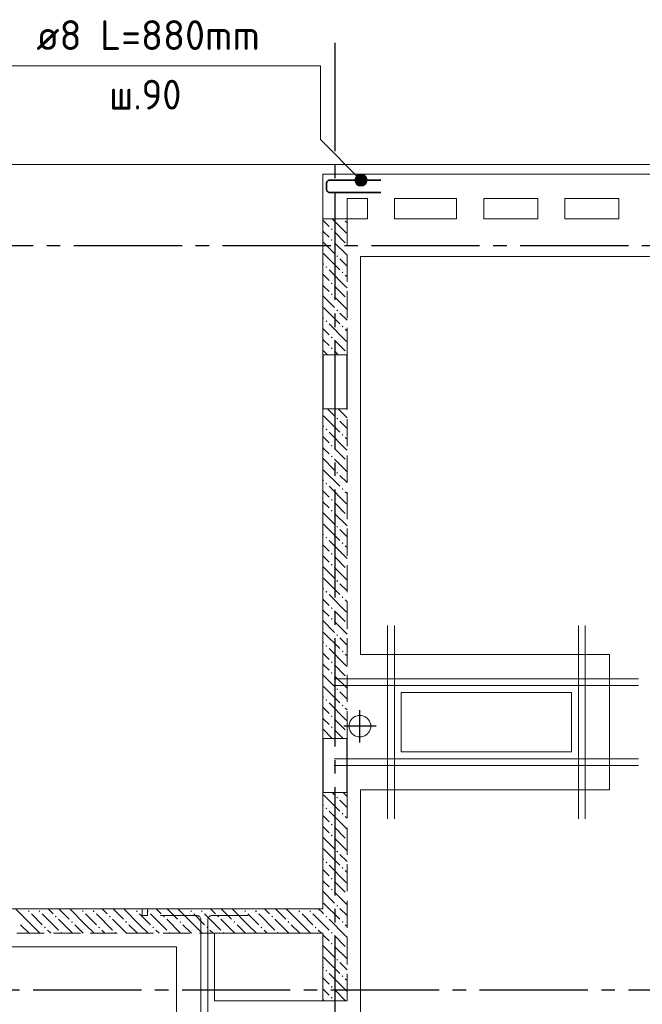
# Model space of a CAD drawing. Header units: millimetres. Extents: x 0 to 61017, y 0 to 42000.
# Tile 9 of 16: x 19310 to 23912, y 28695 to 35971. Entities that reach past the tile are written whole.
import ezdxf

# ---------------------------------------------------------------- set-up
doc = ezdxf.new("R2010")
doc.units = ezdxf.units.MM
doc.linetypes.add('______2', pattern=[270, 200, -70])
doc.linetypes.add('______5', pattern=[1100, 800, -100, 100, -100])
for name, color, linetype, lineweight in [('Standard', 7, 'Continuous', 25), ('ЖБ Перекрытие верхний уровень', 7, 'Continuous', 35), ('ЖБ Стена верхний уровень', 7, 'Continuous', 35), ('Макрос окна_ макрос двери', 7, 'Continuous', 18), ('Обрамление проемов стержнями', 7, 'Continuous', 25), ('Оси', 40, '______5', 18), ('Позиционная метка линия выноска', 7, 'Continuous', 13), ('Позиционная метка номер позиции', 7, 'Continuous', 13)]:
    doc.layers.add(name, color=color, linetype=linetype, lineweight=lineweight)
doc.layers.add('Обрамление П-обр. равн.', color=7, linetype='Continuous', lineweight=25, true_color=0x5f1e0f)
doc.styles.add('ISOCPEUR', font='txt')

msp = doc.modelspace()

# ---------------------------------------------------------------- hatches: boundary and pattern name
at = {"layer": 'ЖБ Стена верхний уровень', "linetype": 'Continuous', "lineweight": 18, "transparency": 33554687}
for points in [[(21700.3, 34500), (21697, 34496.6), (21693.6, 34500)], [(21610.5, 34423.1), (21616.9, 34429.6), (21623.4, 34423.1), (21616.9, 34416.6)], [(21610.5, 34343.1), (21616.9, 34349.6), (21623.4, 34343.1), (21616.9, 34336.6)], [(21650.5, 34223.1), (21657, 34229.6), (21663.5, 34223.1), (21657, 34216.6)], [(21570.5, 34143.1), (21577, 34149.6), (21583.5, 34143.1), (21577, 34136.6)], [(21690.5, 34103.1), (21697, 34109.6), (21703.4, 34103.1), (21697, 34096.6)], [(21610.5, 34023.1), (21616.9, 34029.6), (21623.4, 34023.1), (21616.9, 34016.6)], [(21610.5, 33943.1), (21616.9, 33949.6), (21623.4, 33943.1), (21616.9, 33936.6)], [(21650.5, 33823.1), (21657, 33829.6), (21663.5, 33823.1), (21657, 33816.6)], [(21570.5, 33743.1), (21577, 33749.6), (21583.5, 33743.1), (21577, 33736.6)], [(21690.5, 33703.1), (21697, 33709.6), (21703.4, 33703.1), (21697, 33696.6)], [(21610.5, 33623.1), (21616.9, 33629.6), (21623.4, 33623.1), (21616.9, 33616.6)], [(21610.5, 33543.1), (21616.9, 33549.6), (21623.4, 33543.1), (21616.9, 33536.6)], [(21650.5, 33023.1), (21657, 33029.6), (21663.5, 33023.1), (21657, 33016.6)], [(21570.5, 32943.1), (21577, 32949.6), (21583.5, 32943.1), (21577, 32936.6)], [(21690.5, 32903.1), (21697, 32909.6), (21703.4, 32903.1), (21697, 32896.6)], [(21610.5, 32823.1), (21616.9, 32829.6), (21623.4, 32823.1), (21616.9, 32816.6)], [(21610.5, 32743.1), (21616.9, 32749.6), (21623.4, 32743.1), (21616.9, 32736.6)], [(21650.5, 32623.1), (21657, 32629.6), (21663.5, 32623.1), (21657, 32616.6)], [(21570.5, 32543.1), (21577, 32549.6), (21583.5, 32543.1), (21577, 32536.6)], [(21690.5, 32503.1), (21697, 32509.6), (21703.4, 32503.1), (21697, 32496.6)], [(21610.5, 32423.1), (21616.9, 32429.6), (21623.4, 32423.1), (21616.9, 32416.6)], [(21610.5, 32343.1), (21616.9, 32349.6), (21623.4, 32343.1), (21616.9, 32336.6)], [(21650.5, 32223.1), (21657, 32229.6), (21663.5, 32223.1), (21657, 32216.6)], [(21570.5, 32143.1), (21577, 32149.6), (21583.5, 32143.1), (21577, 32136.6)], [(21690.5, 32103.1), (21697, 32109.6), (21703.4, 32103.1), (21697, 32096.6)], [(21610.5, 32023.1), (21616.9, 32029.6), (21623.4, 32023.1), (21616.9, 32016.6)], [(21610.5, 31943.1), (21616.9, 31949.6), (21623.4, 31943.1), (21616.9, 31936.6)], [(21650.5, 31823.1), (21657, 31829.6), (21663.5, 31823.1), (21657, 31816.6)], [(21570.5, 31743.1), (21577, 31749.6), (21583.5, 31743.1), (21577, 31736.6)], [(21690.5, 31703.1), (21697, 31709.6), (21703.4, 31703.1), (21697, 31696.6)], [(21610.5, 31623.1), (21616.9, 31629.6), (21623.4, 31623.1), (21616.9, 31616.6)], [(21610.5, 31543.1), (21616.9, 31549.6), (21623.4, 31543.1), (21616.9, 31536.6)], [(21650.5, 31423.1), (21657, 31429.6), (21663.5, 31423.1), (21657, 31416.6)], [(21570.5, 31343.1), (21577, 31349.6), (21583.5, 31343.1), (21577, 31336.6)], [(21690.5, 31303.1), (21697, 31309.6), (21703.4, 31303.1), (21697, 31296.6)], [(21610.5, 31223.1), (21616.9, 31229.6), (21623.4, 31223.1), (21616.9, 31216.6)], [(21610.5, 31143.1), (21616.9, 31149.6), (21623.4, 31143.1), (21616.9, 31136.6)], [(21650.5, 31023.1), (21657, 31029.6), (21663.5, 31023.1), (21657, 31016.6)], [(21570.5, 30943.1), (21577, 30949.6), (21583.5, 30943.1), (21577, 30936.6)], [(21690.5, 30903.1), (21697, 30909.6), (21703.4, 30903.1), (21697, 30896.6)], [(21610.5, 30823.1), (21616.9, 30829.6), (21623.4, 30823.1), (21616.9, 30816.6)], [(21610.5, 30743.1), (21616.9, 30749.6), (21623.4, 30743.1), (21616.9, 30736.6)], [(21650.5, 30223.1), (21657, 30229.6), (21663.5, 30223.1), (21657, 30216.6)], [(21570.5, 30143.1), (21577, 30149.6), (21583.5, 30143.1), (21577, 30136.6)], [(21690.5, 30103.1), (21697, 30109.6), (21703.4, 30103.1), (21697, 30096.6)], [(21610.5, 30023.1), (21616.9, 30029.6), (21623.4, 30023.1), (21616.9, 30016.6)], [(21610.5, 29943.1), (21616.9, 29949.6), (21623.4, 29943.1), (21616.9, 29936.6)], [(21650.5, 29823.1), (21657, 29829.6), (21663.5, 29823.1), (21657, 29816.6)], [(21570.5, 29743.1), (21577, 29749.6), (21583.5, 29743.1), (21577, 29736.6)], [(21690.5, 29703.1), (21697, 29709.6), (21703.4, 29703.1), (21697, 29696.6)], [(21610.5, 29623.1), (21616.9, 29629.6), (21623.4, 29623.1), (21616.9, 29616.6)], [(21610.5, 29543.1), (21616.9, 29549.6), (21623.4, 29543.1), (21616.9, 29536.6)], [(21650.5, 29423.1), (21657, 29429.6), (21663.5, 29423.1), (21657, 29416.6)], [(19370.5, 29383.1), (19377, 29389.6), (19383.5, 29383.1), (19377, 29376.6)], [(19450.5, 29383.1), (19457, 29389.6), (19463.5, 29383.1), (19457, 29376.6)], [(19570.5, 29343.1), (19577, 29349.6), (19583.5, 29343.1), (19577, 29336.6)], [(19770.5, 29383.1), (19777, 29389.6), (19783.5, 29383.1), (19777, 29376.6)], [(19850.5, 29383.1), (19857, 29389.6), (19863.5, 29383.1), (19857, 29376.6)], [(19970.5, 29343.1), (19977, 29349.6), (19983.5, 29343.1), (19977, 29336.6)], [(20170.5, 29383.1), (20177, 29389.6), (20183.5, 29383.1), (20177, 29376.6)], [(20255, 29387.7), (20257, 29389.6), (20263.5, 29383.1), (20257, 29376.6), (20255, 29378.6)], [(20370.5, 29343.1), (20377, 29349.6), (20383.5, 29343.1), (20377, 29336.6)], [(20570.5, 29383.1), (20577, 29389.6), (20583.5, 29383.1), (20577, 29376.6)], [(20650.5, 29383.1), (20657, 29389.6), (20663.5, 29383.1), (20657, 29376.6)], [(20770.5, 29343.1), (20777, 29349.6), (20783.5, 29343.1), (20777, 29336.6)], [(20970.5, 29383.1), (20977, 29389.6), (20983.5, 29383.1), (20977, 29376.6)], [(21050.5, 29383.1), (21057, 29389.6), (21063.5, 29383.1), (21057, 29376.6)], [(21170.5, 29343.1), (21177, 29349.6), (21183.5, 29343.1), (21177, 29336.6)], [(21370.5, 29383.1), (21377, 29389.6), (21383.5, 29383.1), (21377, 29376.6)], [(21450.5, 29383.1), (21457, 29389.6), (21463.5, 29383.1), (21457, 29376.6)], [(21570.5, 29343.1), (21577, 29349.6), (21583.5, 29343.1), (21577, 29336.6)], [(19490.5, 29263.1), (19497, 29269.6), (19503.4, 29263.1), (19497, 29256.6)], [(19690.5, 29303.1), (19697, 29309.6), (19703.4, 29303.1), (19697, 29296.6)], [(19890.5, 29263.1), (19897, 29269.6), (19903.4, 29263.1), (19897, 29256.6)], [(20090.5, 29303.1), (20097, 29309.6), (20103.4, 29303.1), (20097, 29296.6)], [(20290.5, 29263.1), (20297, 29269.6), (20303.4, 29263.1), (20297, 29256.6)], [(20490.5, 29303.1), (20497, 29309.6), (20503.4, 29303.1), (20497, 29296.6)], [(20690.5, 29263.1), (20697, 29269.6), (20703.4, 29263.1), (20697, 29256.6)], [(20890.5, 29303.1), (20897, 29309.6), (20903.4, 29303.1), (20897, 29296.6)], [(21090.5, 29263.1), (21097, 29269.6), (21103.4, 29263.1), (21097, 29256.6)], [(21290.5, 29303.1), (21297, 29309.6), (21303.4, 29303.1), (21297, 29296.6)], [(21490.5, 29263.1), (21497, 29269.6), (21503.4, 29263.1), (21497, 29256.6)], [(21690.5, 29303.1), (21697, 29309.6), (21703.4, 29303.1), (21697, 29296.6)], [(19610.5, 29223.1), (19616.9, 29229.6), (19623.4, 29223.1), (19620.3, 29220), (19613.6, 29220)], [(20010.5, 29223.1), (20016.9, 29229.6), (20023.4, 29223.1), (20020.3, 29220), (20013.6, 29220)], [(20410.5, 29223.1), (20416.9, 29229.6), (20423.4, 29223.1), (20420.3, 29220), (20413.6, 29220)], [(20810.5, 29223.1), (20816.9, 29229.6), (20823.4, 29223.1), (20820.3, 29220), (20813.6, 29220)], [(21210.5, 29223.1), (21216.9, 29229.6), (21223.4, 29223.1), (21220.3, 29220), (21213.6, 29220)], [(21610.5, 29223.1), (21616.9, 29229.6), (21623.4, 29223.1), (21616.9, 29216.6)], [(21610.5, 29143.1), (21616.9, 29149.6), (21623.4, 29143.1), (21616.9, 29136.6)], [(21650.5, 29023.1), (21657, 29029.6), (21663.5, 29023.1), (21657, 29016.6)], [(21570.5, 28943.1), (21577, 28949.6), (21583.5, 28943.1), (21577, 28936.6)], [(21690.5, 28903.1), (21697, 28909.6), (21703.4, 28903.1), (21697, 28896.6)], [(21610.5, 28823.1), (21616.9, 28829.6), (21623.4, 28823.1), (21616.9, 28816.6)], [(21610.5, 28743.1), (21616.9, 28749.6), (21623.4, 28743.1), (21616.9, 28736.6)]]:
    msp.add_hatch(color=7, dxfattribs=at).paths.add_polyline_path(points, flags=16)
at = {"layer": 'Позиционная метка номер позиции', "linetype": 'Continuous', "lineweight": 13, "transparency": 33554687}
for points in [[(21800.9, 34753.2), (21844.2, 34828.3), (21789.5, 34773.5)], [(21789.5, 34773.5), (21844.2, 34828.3), (21821.3, 34828.3)], [(21789.5, 34773.5), (21821.3, 34828.3), (21789.5, 34796.4)], [(21789.5, 34796.4), (21821.3, 34828.3), (21800.9, 34816.8)], [(21800.9, 34753.2), (21864.6, 34816.8), (21844.2, 34828.3)], [(21821.3, 34741.7), (21864.6, 34816.8), (21800.9, 34753.2)], [(21821.3, 34741.7), (21876, 34796.4), (21864.6, 34816.8)], [(21844.2, 34741.7), (21876, 34796.4), (21821.3, 34741.7)], [(21844.2, 34741.7), (21876, 34773.5), (21876, 34796.4)], [(21876, 34773.5), (21844.2, 34741.7), (21864.6, 34753.2)]]:
    msp.add_hatch(color=7, dxfattribs=at).paths.add_polyline_path(points)

# ---------------------------------------------------------------- linework, layer by layer
at = {"layer": 'Standard', "color": 8, "linetype": '______5', "lineweight": -3, "transparency": 33554687}
for p, q in [((21825, 30630.5), (21825, 30869.5)), ((21944.5, 30750), (21705.5, 30750))]:
    msp.add_line(p, q, dxfattribs=at)
at = {"layer": 'Standard', "color": 254, "linetype": 'Continuous', "lineweight": 13, "true_color": 0xc4c4ff, "transparency": 33554687}
msp.add_lwpolyline([(7029, 19795), (49781, 19795), (49781, 34901), (7029, 34901), (7029, 19795)], dxfattribs=at)
at = {"layer": 'ЖБ Перекрытие верхний уровень', "color": 7, "linetype": 'Continuous', "lineweight": 18, "transparency": 33554687}
for p, q in [((21730, 34830), (21550, 34830)), ((21550, 34830), (21550, 29400)), ((28240, 34830), (21730, 34830)), ((21730, 34500), (21730, 34650)), ((21730, 34650), (21880, 34650)), ((21880, 34650), (21880, 34500)), ((22080, 34500), (22080, 34650)), ((22080, 34650), (22540, 34650)), ((22540, 34650), (22540, 34500)), ((22740, 34500), (22740, 34650)), ((22740, 34650), (23140, 34650)), ((23140, 34650), (23140, 34500)), ((23340, 34500), (23340, 34650)), ((23340, 34650), (23740, 34650)), ((23740, 34650), (23740, 34500)), ((21880, 34500), (21730, 34500)), ((22540, 34500), (22080, 34500)), ((23140, 34500), (22740, 34500)), ((23740, 34500), (23340, 34500)), ((23390, 31000), (22130, 31000)), ((22130, 31000), (22130, 30560)), ((23390, 30560), (23390, 31000)), ((21753.1, 30786.6), (21745.3, 30762.6)), ((21768, 30807), (21753.1, 30786.6)), ((21788.4, 30821.9), (21768, 30807)), ((21812.4, 30829.7), (21788.4, 30821.9)), ((21837.6, 30829.7), (21812.4, 30829.7)), ((21861.6, 30821.9), (21837.6, 30829.7)), ((21882, 30807), (21861.6, 30821.9)), ((21896.9, 30786.6), (21882, 30807)), ((21904.7, 30762.6), (21896.9, 30786.6)), ((21745.3, 30762.6), (21745.3, 30737.4)), ((21745.3, 30737.4), (21753.1, 30713.4)), ((21753.1, 30713.4), (21768, 30693)), ((21882, 30693), (21896.9, 30713.4)), ((21896.9, 30713.4), (21904.7, 30737.4)), ((21904.7, 30737.4), (21904.7, 30762.6)), ((21768, 30693), (21788.4, 30678.1)), ((21788.4, 30678.1), (21812.4, 30670.3)), ((21812.4, 30670.3), (21837.6, 30670.3)), ((21837.6, 30670.3), (21861.6, 30678.1)), ((21861.6, 30678.1), (21882, 30693)), ((22130, 30560), (23390, 30560)), ((21550, 29400), (18840, 29400)), ((21550, 29220), (20750, 29220)), ((20750, 29220), (20750, 28720)), ((21550, 28720), (21550, 29220)), ((20750, 28720), (21550, 28720))]:
    msp.add_line(p, q, dxfattribs=at)
at = {"layer": 'ЖБ Стена верхний уровень', "color": 251, "linetype": '______2', "lineweight": 13, "true_color": 0x656565, "transparency": 33554687}
for p, q in [((21730, 34500), (21550, 34500)), ((21550, 34500), (21550, 33495)), ((21730, 33495), (21730, 34500)), ((21730, 33495), (21550, 33495)), ((21730, 33495), (21550, 33495)), ((21550, 33095), (21730, 33095)), ((21550, 33095), (21730, 33095)), ((21550, 33095), (21550, 30660)), ((21730, 30660), (21730, 33095)), ((21730, 30660), (21550, 30660)), ((21550, 30260), (21730, 30260)), ((21550, 30260), (21550, 29400)), ((21730, 28720), (21730, 30260)), ((20215, 29400), (19020, 29400)), ((20215, 29400), (20215, 29350)), ((20255, 29350), (20255, 29400)), ((21550, 29400), (20255, 29400)), ((20215, 29350), (20255, 29350)), ((19020, 29220), (21550, 29220)), ((21550, 29220), (21550, 28720)), ((21550, 28720), (21730, 28720))]:
    msp.add_line(p, q, dxfattribs=at)
at = {"layer": 'ЖБ Стена верхний уровень', "color": 9, "linetype": 'Continuous', "lineweight": 18, "true_color": 0xc7c7c7, "transparency": 33554687}
for p, q in [((21550, 34490.1), (21597, 34443.1)), ((21716.9, 34403.1), (21620.1, 34500)), ((21716.9, 34483.1), (21730, 34470.1)), ((21557, 34403.1), (21550, 34410.1)), ((21597, 34363.1), (21557, 34403.1)), ((21637, 34403.1), (21716.9, 34323.1)), ((21716.9, 34403.1), (21730, 34390.1)), ((21550, 34330.1), (21637, 34243.1)), ((21637, 34323.1), (21730, 34230.1)), ((21557, 34243.1), (21677, 34123.1)), ((21730, 34150.1), (21677, 34203.1)), ((21550, 34170.1), (21557, 34163.1)), ((21550, 34090.1), (21597, 34043.1)), ((21716.9, 34003.1), (21597, 34123.1)), ((21716.9, 34083.1), (21730, 34070.1)), ((21557, 34003.1), (21550, 34010.1)), ((21597, 33963.1), (21557, 34003.1)), ((21637, 34003.1), (21716.9, 33923.1)), ((21716.9, 34003.1), (21730, 33990.1)), ((21550, 33930.1), (21637, 33843.1)), ((21637, 33923.1), (21730, 33830.1)), ((21557, 33843.1), (21677, 33723.1)), ((21550, 33770.1), (21557, 33763.1)), ((21730, 33750.1), (21677, 33803.1)), ((21550, 33690.1), (21597, 33643.1)), ((21716.9, 33603.1), (21597, 33723.1)), ((21716.9, 33683.1), (21730, 33670.1)), ((21557, 33603.1), (21550, 33610.1)), ((21597, 33563.1), (21557, 33603.1)), ((21637, 33603.1), (21716.9, 33523.1)), ((21716.9, 33603.1), (21730, 33590.1)), ((21550, 33530.1), (21585.1, 33495)), ((21637, 33523.1), (21665.1, 33495)), ((21557, 33043.1), (21677, 32923.1)), ((21585.1, 33095), (21637, 33043.1)), ((21550, 32970.1), (21557, 32963.1)), ((21550, 32890.1), (21597, 32843.1)), ((21716.9, 32803.1), (21597, 32923.1)), ((21557, 32803.1), (21550, 32810.1)), ((21597, 32763.1), (21557, 32803.1)), ((21637, 32803.1), (21716.9, 32723.1)), ((21550, 32730.1), (21637, 32643.1)), ((21557, 32643.1), (21677, 32523.1)), ((21550, 32570.1), (21557, 32563.1)), ((21550, 32490.1), (21597, 32443.1)), ((21716.9, 32403.1), (21597, 32523.1)), ((21557, 32403.1), (21550, 32410.1)), ((21597, 32363.1), (21557, 32403.1)), ((21637, 32403.1), (21716.9, 32323.1)), ((21550, 32330.1), (21637, 32243.1)), ((21557, 32243.1), (21677, 32123.1)), ((21550, 32170.1), (21557, 32163.1)), ((21550, 32090.1), (21597, 32043.1)), ((21716.9, 32003.1), (21597, 32123.1)), ((21557, 32003.1), (21550, 32010.1)), ((21597, 31963.1), (21557, 32003.1)), ((21637, 32003.1), (21716.9, 31923.1)), ((21550, 31930.1), (21637, 31843.1)), ((21557, 31843.1), (21677, 31723.1)), ((21550, 31770.1), (21557, 31763.1)), ((21550, 31690.1), (21597, 31643.1)), ((21716.9, 31603.1), (21597, 31723.1)), ((21557, 31603.1), (21550, 31610.1)), ((21597, 31563.1), (21557, 31603.1)), ((21637, 31603.1), (21716.9, 31523.1)), ((21550, 31530.1), (21637, 31443.1)), ((21557, 31443.1), (21677, 31323.1)), ((21550, 31370.1), (21557, 31363.1)), ((21550, 31290.1), (21597, 31243.1)), ((21716.9, 31203.1), (21597, 31323.1)), ((21557, 31203.1), (21550, 31210.1)), ((21597, 31163.1), (21557, 31203.1)), ((21637, 31203.1), (21716.9, 31123.1)), ((21550, 31130.1), (21637, 31043.1)), ((21557, 31043.1), (21677, 30923.1)), ((21550, 30970.1), (21557, 30963.1)), ((21550, 30890.1), (21597, 30843.1)), ((21716.9, 30803.1), (21597, 30923.1)), ((21557, 30803.1), (21550, 30810.1)), ((21597, 30763.1), (21557, 30803.1)), ((21637, 30803.1), (21716.9, 30723.1)), ((21550, 30730.1), (21620.1, 30660)), ((21637, 30723.1), (21700.1, 30660)), ((21557, 30243.1), (21677, 30123.1)), ((21620.1, 30260), (21637, 30243.1)), ((21550, 30170.1), (21557, 30163.1)), ((21550, 30090.1), (21597, 30043.1)), ((21716.9, 30003.1), (21597, 30123.1)), ((21557, 30003.1), (21550, 30010.1)), ((21597, 29963.1), (21557, 30003.1)), ((21637, 30003.1), (21716.9, 29923.1)), ((21550, 29930.1), (21637, 29843.1)), ((21557, 29843.1), (21677, 29723.1)), ((21550, 29770.1), (21557, 29763.1)), ((21550, 29690.1), (21597, 29643.1)), ((21716.9, 29603.1), (21597, 29723.1)), ((21557, 29603.1), (21550, 29610.1)), ((21597, 29563.1), (21557, 29603.1)), ((21637, 29603.1), (21716.9, 29523.1)), ((21550, 29530.1), (21637, 29443.1)), ((19397, 29283.1), (19280.1, 29400)), ((19520.1, 29400), (19557, 29363.1)), ((19600.1, 29400), (19677, 29323.1)), ((19797, 29283.1), (19680.1, 29400)), ((19920.1, 29400), (19957, 29363.1)), ((20000.1, 29400), (20077, 29323.1)), ((20197, 29283.1), (20080.1, 29400)), ((20320.1, 29400), (20357, 29363.1)), ((20400.1, 29400), (20477, 29323.1)), ((20597, 29283.1), (20480.1, 29400)), ((20720.1, 29400), (20757, 29363.1)), ((20800.1, 29400), (20877, 29323.1)), ((20997, 29283.1), (20880.1, 29400)), ((21120.1, 29400), (21157, 29363.1)), ((21200.1, 29400), (21277, 29323.1)), ((21397, 29283.1), (21280.1, 29400)), ((21520.1, 29400), (21550, 29370.1)), ((21557, 29443.1), (21677, 29323.1)), ((19397, 29363.1), (19477, 29283.1)), ((19477, 29363.1), (19597, 29243.1)), ((19797, 29363.1), (19877, 29283.1)), ((19877, 29363.1), (19997, 29243.1)), ((20197, 29363.1), (20277, 29283.1)), ((20277, 29363.1), (20397, 29243.1)), ((20597, 29363.1), (20677, 29283.1)), ((20677, 29363.1), (20797, 29243.1)), ((20997, 29363.1), (21077, 29283.1)), ((21077, 29363.1), (21197, 29243.1)), ((21397, 29363.1), (21477, 29283.1)), ((21477, 29363.1), (21550, 29290.1)), ((21550, 29370.1), (21557, 29363.1)), ((19316.9, 29283.1), (19380.1, 29220)), ((19397, 29283.1), (19460.1, 29220)), ((19700.1, 29220), (19597, 29323.1)), ((19716.9, 29283.1), (19780.1, 29220)), ((19797, 29283.1), (19860.1, 29220)), ((20100.1, 29220), (19997, 29323.1)), ((20116.9, 29283.1), (20180.1, 29220)), ((20197, 29283.1), (20260.1, 29220)), ((20500.1, 29220), (20397, 29323.1)), ((20516.9, 29283.1), (20580.1, 29220)), ((20597, 29283.1), (20660.1, 29220)), ((20900.1, 29220), (20797, 29323.1)), ((20916.9, 29283.1), (20980.1, 29220)), ((20997, 29283.1), (21060.1, 29220)), ((21300.1, 29220), (21197, 29323.1)), ((21316.9, 29283.1), (21380.1, 29220)), ((21397, 29283.1), (21460.1, 29220)), ((21550, 29290.1), (21597, 29243.1)), ((21716.9, 29203.1), (21597, 29323.1)), ((19540.1, 29220), (19516.9, 29243.1)), ((19940.1, 29220), (19916.9, 29243.1)), ((20340.1, 29220), (20316.9, 29243.1)), ((20740.1, 29220), (20716.9, 29243.1)), ((21140.1, 29220), (21116.9, 29243.1)), ((21540.1, 29220), (21516.9, 29243.1)), ((21557, 29203.1), (21550, 29210.1)), ((21597, 29163.1), (21557, 29203.1)), ((21637, 29203.1), (21716.9, 29123.1)), ((21550, 29130.1), (21637, 29043.1)), ((21557, 29043.1), (21677, 28923.1)), ((21550, 28970.1), (21557, 28963.1)), ((21550, 28890.1), (21597, 28843.1)), ((21716.9, 28803.1), (21597, 28923.1)), ((21557, 28803.1), (21550, 28810.1)), ((21597, 28763.1), (21557, 28803.1)), ((21637, 28803.1), (21716.9, 28723.1)), ((21550, 28730.1), (21560.1, 28720)), ((21637, 28723.1), (21640.1, 28720))]:
    msp.add_line(p, q, dxfattribs=at)
for points in [[(21665.1, 33095), (21730, 33030.1), (21730, 33030.1), (21730, 33030.1), (21730, 33030.1)], [(21730, 32950.1), (21730, 32950.1), (21730, 32950.1), (21730, 32950.1), (21677, 33003.1)], [(21716.9, 32883.1), (21730, 32870.1), (21730, 32870.1), (21730, 32870.1), (21730, 32870.1)], [(21716.9, 32803.1), (21730, 32790.1), (21730, 32790.1), (21730, 32790.1), (21730, 32790.1)], [(21637, 32723.1), (21730, 32630.1), (21730, 32630.1), (21730, 32630.1), (21730, 32630.1)], [(21730, 32550.1), (21730, 32550.1), (21730, 32550.1), (21730, 32550.1), (21677, 32603.1)], [(21716.9, 32483.1), (21730, 32470.1), (21730, 32470.1), (21730, 32470.1), (21730, 32470.1)], [(21716.9, 32403.1), (21730, 32390.1), (21730, 32390.1), (21730, 32390.1), (21730, 32390.1)], [(21637, 32323.1), (21730, 32230.1), (21730, 32230.1), (21730, 32230.1), (21730, 32230.1)], [(21730, 32150.1), (21730, 32150.1), (21730, 32150.1), (21730, 32150.1), (21677, 32203.1)], [(21716.9, 32083.1), (21730, 32070.1), (21730, 32070.1), (21730, 32070.1), (21730, 32070.1)], [(21716.9, 32003.1), (21730, 31990.1), (21730, 31990.1), (21730, 31990.1), (21730, 31990.1)], [(21637, 31923.1), (21730, 31830.1), (21730, 31830.1), (21730, 31830.1), (21730, 31830.1)], [(21730, 31750.1), (21730, 31750.1), (21730, 31750.1), (21730, 31750.1), (21677, 31803.1)], [(21716.9, 31683.1), (21730, 31670.1), (21730, 31670.1), (21730, 31670.1), (21730, 31670.1)], [(21716.9, 31603.1), (21730, 31590.1), (21730, 31590.1), (21730, 31590.1), (21730, 31590.1)], [(21637, 31523.1), (21730, 31430.1), (21730, 31430.1), (21730, 31430.1), (21730, 31430.1)], [(21730, 31350.1), (21730, 31350.1), (21730, 31350.1), (21730, 31350.1), (21677, 31403.1)], [(21716.9, 31283.1), (21730, 31270.1), (21730, 31270.1), (21730, 31270.1), (21730, 31270.1)], [(21716.9, 31203.1), (21730, 31190.1), (21730, 31190.1), (21730, 31190.1), (21730, 31190.1)], [(21637, 31123.1), (21730, 31030.1), (21730, 31030.1), (21730, 31030.1), (21730, 31030.1)], [(21730, 30950.1), (21730, 30950.1), (21730, 30950.1), (21730, 30950.1), (21677, 31003.1)], [(21716.9, 30883.1), (21730, 30870.1), (21730, 30870.1), (21730, 30870.1), (21730, 30870.1)], [(21716.9, 30803.1), (21730, 30790.1), (21730, 30790.1), (21730, 30790.1), (21730, 30790.1)], [(21730, 30150.1), (21730, 30150.1), (21677, 30203.1)], [(21700.1, 30260), (21730, 30230.1), (21730, 30230.1)], [(21716.9, 30083.1), (21730, 30070.1), (21730, 30070.1)], [(21716.9, 30003.1), (21730, 29990.1), (21730, 29990.1)], [(21637, 29923.1), (21730, 29830.1), (21730, 29830.1)], [(21730, 29750.1), (21730, 29750.1), (21677, 29803.1)], [(21716.9, 29683.1), (21730, 29670.1), (21730, 29670.1)], [(21716.9, 29603.1), (21730, 29590.1), (21730, 29590.1)], [(21637, 29523.1), (21730, 29430.1), (21730, 29430.1)], [(21730, 29350.1), (21730, 29350.1), (21677, 29403.1)], [(21716.9, 29283.1), (21730, 29270.1), (21730, 29270.1)], [(21716.9, 29203.1), (21730, 29190.1), (21730, 29190.1)], [(21637, 29123.1), (21730, 29030.1), (21730, 29030.1)], [(21730, 28950.1), (21730, 28950.1), (21677, 29003.1)], [(21716.9, 28883.1), (21730, 28870.1), (21730, 28870.1)], [(21716.9, 28803.1), (21730, 28790.1), (21730, 28790.1)]]:
    msp.add_lwpolyline(points, dxfattribs=at)
at = {"layer": 'Макрос окна_ макрос двери', "color": 7, "linetype": 'Continuous', "lineweight": -3, "transparency": 33554687}
for p, q in [((21550, 33495), (21550, 33095)), ((21550, 33495), (21550, 33095)), ((21730, 33095), (21730, 33495)), ((21730, 33095), (21730, 33495)), ((21550, 30660), (21550, 30260)), ((21730, 30260), (21730, 30660))]:
    msp.add_line(p, q, dxfattribs=at)
at = {"layer": 'Обрамление П-обр. равн.', "color": 7, "linetype": 'Continuous', "lineweight": 35, "transparency": 33554687}
msp.add_lwpolyline([(21979, 34695), (21598.1, 34695), (21594.6, 34695.5), (21590.9, 34696.7), (21587.6, 34698.6), (21584.9, 34700.9), (21582.6, 34703.6), (21580.7, 34706.9), (21579.5, 34710.6), (21579, 34714.1), (21579, 34765.9), (21579.5, 34769.4), (21580.7, 34773.1), (21582.6, 34776.4), (21584.9, 34779.1), (21587.6, 34781.4), (21590.9, 34783.3), (21594.6, 34784.5), (21598.1, 34785), (21979, 34785)], dxfattribs=at)
at = {"layer": 'Обрамление проемов стержнями', "color": 7, "linetype": 'Continuous', "lineweight": 18, "transparency": 33554687}
for p, q in [((22030, 30065), (22030, 31495)), ((22080, 30065), (22080, 31495)), ((23440, 30065), (23440, 31495)), ((23490, 30065), (23490, 31495)), ((21635, 31100), (23885, 31100)), ((21635, 31050), (23885, 31050)), ((21635, 30510), (23885, 30510)), ((21635, 30460), (23885, 30460))]:
    msp.add_line(p, q, dxfattribs=at)
for points in [[(20650, 28224.7), (20650, 29321.3), (20649.3, 29326.6), (20647.5, 29332.1), (20644.7, 29337.1), (20641.2, 29341.2), (20637.1, 29344.7), (20632.1, 29347.5), (20626.6, 29349.3), (20621.3, 29350), (20350, 29350)], [(20700, 28224.7), (20700, 29321.3), (20700.7, 29326.6), (20702.5, 29332.1), (20705.3, 29337.1), (20708.8, 29341.2), (20712.9, 29344.7), (20717.9, 29347.5), (20723.4, 29349.3), (20728.7, 29350), (21000, 29350)]]:
    msp.add_lwpolyline(points, dxfattribs=at)
at = {"layer": 'Оси', "color": 8, "linetype": '______5', "lineweight": -3, "transparency": 33554687}
for p, q in [((21640, 35800), (21640, 16970)), ((50210, 34300), (4600, 34300)), ((50210, 34300), (4600, 34300)), ((49910, 28800), (4600, 28800))]:
    msp.add_line(p, q, dxfattribs=at)
at = {"layer": 'Позиционная метка линия выноска', "color": 251, "linetype": 'Continuous', "lineweight": 13, "true_color": 0x494949, "transparency": 33554687}
msp.add_lwpolyline([(7380, 21450), (7380, 34220), (13610, 34220), (13610, 31280), (11770, 31280), (11770, 30280), (13610, 30280), (13610, 28620), (19120, 28620), (19120, 29120), (20470, 29120), (20470, 28440), (21830, 28440), (21830, 30280), (23670, 30280), (23670, 31280), (21830, 31280), (21830, 34220), (34930, 34220)], dxfattribs=at)
at = {"layer": 'Позиционная метка номер позиции', "color": 7, "linetype": 'Continuous', "lineweight": 13, "transparency": 33554687}
for p, q in [((21800.9, 34816.8), (21800.9, 34816.8)), ((21864.6, 34816.8), (21864.6, 34816.8)), ((21800.9, 34753.2), (21800.9, 34753.2)), ((21864.6, 34753.2), (21864.6, 34753.2))]:
    msp.add_line(p, q, dxfattribs=at)
msp.add_lwpolyline([(21832.7, 34785), (21532.7, 35085), (21532.7, 35630), (19032.7, 35630)], dxfattribs=at)
msp.add_circle((21832.7, 34785), 45, dxfattribs=at)

# ---------------------------------------------------------------- texts
at = {"layer": 'Обрамление П-обр. равн.', "color": 7, "linetype": 'Continuous', "lineweight": 13, "transparency": 33554687, "char_height": 220, "attachment_point": 7, "style": 'ISOCPEUR'}
for s, insert, width in [('\\W0.98;ø8 L=880mm ', (19432.7, 35747.3), 1888.522), ('\\W0.94;ш.90 ', (19971.7, 35307.3), 807.163)]:
    msp.add_mtext(s, dxfattribs=dict(at, insert=insert, width=width))

doc.saveas('drawing.dxf')
